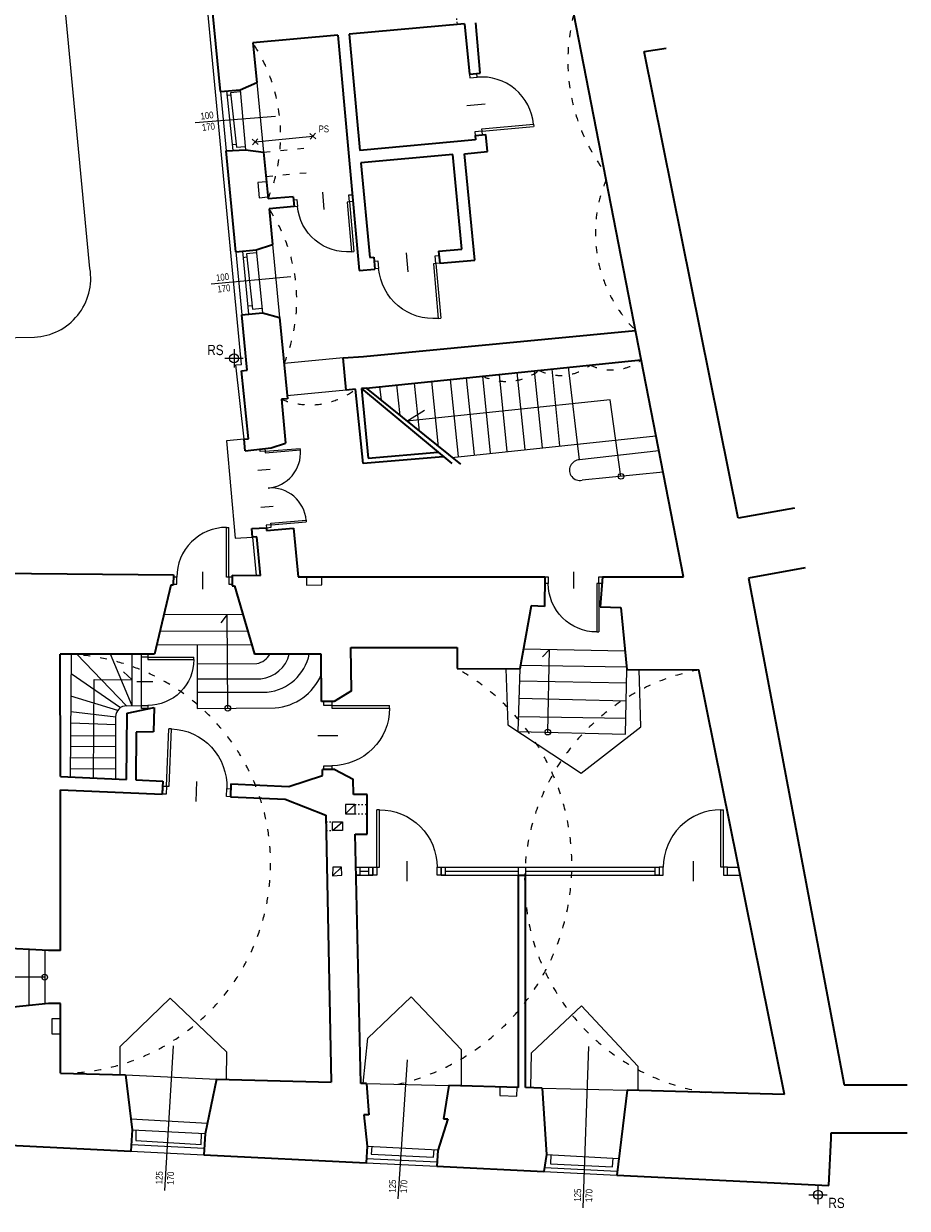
# Model space of a CAD drawing. Header units: centimetres. Extents: x -65222 to -44487, y -149615 to -110728.
# Tile 13 of 98: x -61988 to -60429, y -125167 to -123079. Entities that reach past the tile are written whole.
import ezdxf

# ---------------------------------------------------------------- set-up
doc = ezdxf.new("R2010")
doc.units = ezdxf.units.CM
doc.linetypes.add('ACAD_ISO03W100', pattern=[30, 12, -18])
for name, color, linetype, lineweight in [('arch C', 1, 'Continuous', 13), ('arch drzwi', 1, 'Continuous', 13), ('arch N', 1, 'ACAD_ISO03W100', 13), ('arch P', 7, 'Continuous', 35), ('opis', 31, 'Continuous', 0)]:
    doc.layers.add(name, color=color, linetype=linetype, lineweight=lineweight)
doc.styles.get("Standard").update_dxf_attribs({"font": 'ARIALN.TTF'})

# ---------------------------------------------------------------- blocks, each defined once
blk = doc.blocks.new('A$C5C5B553C')
at = {"layer": 'arch drzwi', "color": 0}
for p, q in [((0, 0), (0, -12)), ((6, 0), (0, 0)), ((6, -12), (6, 0)), ((51, 9), (51, -21)), ((96, 0), (96, -12)), ((102, 0), (96, 0)), ((102, -12), (102, 0)), ((0, -12), (6, -12)), ((6, -12), (6, -97.9)), ((6, -12), (10, -12)), ((10, -12), (10, -98)), ((96, -12), (102, -12)), ((10, -98), (6, -98))]:
    blk.add_line(p, q, dxfattribs=at)
blk.add_arc((10, -12), 86, 270, 0.0003, dxfattribs=at)
blk = doc.blocks.new('001')
at = {"layer": 'arch drzwi', "color": 0}
for p, q in [((-108, 13.5), (-108, 0)), ((-101.3, 13.5), (-108, 13.5)), ((-108, 0), (-101.3, 0)), ((-101.3, 0), (-101.3, 13.5)), ((-101.3, 0), (-101.2, -96.6)), ((-101.3, 0), (-96.8, 0)), ((-96.8, 0), (-96.7, -96.7)), ((-50.6, 23.7), (-50.6, -10.1)), ((50.6, 23.7), (50.6, -10.1)), ((96.8, 0), (96.7, -96.7)), ((101.3, 0), (96.8, 0)), ((101.3, 0), (101.2, -96.6)), ((101.3, 0), (101.3, 13.5)), ((101.3, 13.5), (108, 13.5)), ((108, 0), (101.3, 0)), ((108, 13.5), (108, 0)), ((-96.7, -96.7), (-101.2, -96.7)), ((96.7, -96.7), (101.2, -96.7))]:
    blk.add_line(p, q, dxfattribs=at)
for centre, start, end in [((-96.8, 0), 270.0291, 0.0294), ((96.8, 0), 179.9706, 269.9709)]:
    blk.add_arc(centre, 96.8, start, end, dxfattribs=at)

msp = doc.modelspace()

# ---------------------------------------------------------------- linework, layer by layer
at = {"layer": 'arch C'}
for p, q in [((-61603.2, -123680), (-61721.8, -122442.3)), ((-61870.8, -123510.3), (-61959, -122579.3)), ((-61576.6, -123182.4), (-61564.6, -123305.4)), ((-61640.7, -123198.5), (-61630.7, -123303.3)), ((-61629.9, -123197.6), (-61619, -123302.7)), ((-61629.1, -123205), (-61622.3, -123204.2)), ((-61605.5, -123199.2), (-61622.7, -123200.8)), ((-61622.7, -123200.8), (-61612.4, -123296.5)), ((-61605.8, -123195.5), (-61596.6, -123301.5)), ((-61685.1, -123252.9), (-61543.5, -123242)), ((-61472.5, -123281.9), (-61482.9, -123272.4)), ((-61482.5, -123282.4), (-61472.9, -123271.9)), ((-61620.1, -123292.1), (-61613, -123291.3)), ((-61574.2, -123291.9), (-61584.7, -123282.4)), ((-61584.2, -123292.4), (-61574.7, -123281.9)), ((-61579.5, -123287.1), (-61477.7, -123277.1)), ((-61612.4, -123296.5), (-61597.2, -123295.2)), ((-61559.5, -123357.7), (-61574.5, -123359.1)), ((-61574.5, -123359.1), (-61572.4, -123385.7)), ((-61572.4, -123385.7), (-61556.9, -123384.2)), ((-61613.6, -123481.1), (-61603, -123592)), ((-61601.9, -123479.9), (-61591, -123590.8)), ((-61577.6, -123477.5), (-61566.6, -123588.4)), ((-61548.8, -123468), (-61536.2, -123596.7)), ((-61600.8, -123491), (-61593.8, -123490.2)), ((-61577, -123482.8), (-61594.4, -123484.6)), ((-61594.4, -123484.6), (-61583.8, -123582.2)), ((-61656.7, -123537.8), (-61516.5, -123524.5)), ((-61592.4, -123576.4), (-61584.5, -123575.5)), ((-61583.8, -123582.2), (-61567.4, -123580.6)), ((-63044.5, -123650.4), (-61968.5, -123631.5)), ((-61632.7, -123668.8), (-61600.4, -123668.8)), ((-61616.5, -123652.6), (-61616.5, -123684.9)), ((-61424.2, -123667.8), (-61528.3, -123677.9)), ((-61616.5, -123672.2), (-61616.5, -123684.9)), ((-61613.4, -123680.3), (-61603.2, -123680)), ((-61598.5, -123811.6), (-61613.4, -123680.3)), ((-61072.6, -123826.5), (-61086.6, -123690.8)), ((-61041.8, -123823.3), (-61055.8, -123687.7)), ((-61007.3, -123847.8), (-61026.5, -123684.7)), ((-61255.8, -123824.6), (-61267.6, -123709.4)), ((-61220.7, -123842.2), (-61234.6, -123706)), ((-61192.6, -123839.2), (-61206.6, -123703.1)), ((-61164.2, -123836.2), (-61178.1, -123700.2)), ((-61134.7, -123833.1), (-61148.6, -123697.2)), ((-61103.4, -123829.8), (-61117.4, -123694)), ((-61419.1, -123725), (-61522.8, -123735.1)), ((-61356.8, -123742.8), (-61359.2, -123718.8)), ((-61323.9, -123769.4), (-61329.4, -123715.8)), ((-61289.4, -123797.4), (-61298.1, -123712.5)), ((-60953.6, -123742.1), (-61311.6, -123779.4)), ((-60934.3, -123876.9), (-60953.6, -123742.1)), ((-61311.6, -123779.4), (-61280.9, -123760.5)), ((-61598.5, -123811.6), (-61629.8, -123814.3)), ((-61629.8, -123814.3), (-61614.4, -123985.7)), ((-61232.5, -123843.4), (-60872.5, -123805.4)), ((-60867.4, -123831.9), (-61007.3, -123847.8)), ((-60860.1, -123869.5), (-61002.8, -123883.7)), ((-61614.4, -123985.7), (-61583.9, -123984)), ((-61583.9, -123984), (-61577.6, -124051.6)), ((-61489.1, -124054), (-61489.1, -124068.5)), ((-61462, -124068.2), (-61462, -124054)), ((-61489.1, -124068.5), (-61462, -124068.2)), ((-61740.3, -124120.7), (-61601, -124120)), ((-61628.6, -124120.2), (-61639.8, -124135.1)), ((-61627.7, -124285.6), (-61628.6, -124120.2)), ((-61747.3, -124150.1), (-61592.6, -124149.3)), ((-61905.2, -124407), (-61903.5, -124190.3)), ((-61806.1, -124281.5), (-61894.1, -124190.3)), ((-61796, -124281.3), (-61834.4, -124190.3)), ((-61796, -124281.3), (-61796, -124190.3)), ((-61779.7, -124281), (-61779.7, -124190.3)), ((-61753, -124174.1), (-61585.5, -124173.6)), ((-61681.6, -124173.9), (-61681.7, -124286)), ((-61106.4, -124180.9), (-60927.3, -124184.5)), ((-61060.5, -124181.9), (-61072.6, -124194.8)), ((-61063.4, -124327.8), (-61060.5, -124181.9)), ((-61681.6, -124207.2), (-61576.2, -124206.9)), ((-61111.5, -124209.5), (-60924.6, -124212.9)), ((-61903.8, -124224.2), (-61816.6, -124284.6)), ((-61796, -124235.8), (-61811.3, -124221.3)), ((-61681.6, -124233.6), (-61569.2, -124233.8)), ((-61137.5, -124216.3), (-61133.5, -124314.8)), ((-61112.7, -124216.4), (-61115.9, -124326.5)), ((-60926, -124331.2), (-60924.1, -124217.4)), ((-60899.1, -124318.2), (-60902.4, -124217.6)), ((-61864.5, -124408.7), (-61863.4, -124235.3)), ((-61863.4, -124235.3), (-61796, -124235.8)), ((-61113.3, -124237.5), (-60924.5, -124240.7)), ((-61821.7, -124289.5), (-61904.1, -124264.7)), ((-61681.7, -124257.3), (-61558, -124257.3)), ((-61114.2, -124268), (-60925.1, -124272.6)), ((-61904.3, -124291.4), (-61825.3, -124300.7)), ((-61806.1, -124281.5), (-61779.7, -124281)), ((-61681.7, -124286), (-61544.2, -124284.9)), ((-61825.3, -124314.8), (-61904.5, -124312)), ((-61825.2, -124410.4), (-61825.3, -124300.8)), ((-61133.5, -124314.8), (-61004.6, -124400.4)), ((-61115.1, -124300.1), (-60925.6, -124303.3)), ((-61825.3, -124335.2), (-61904.6, -124334.6)), ((-61115.9, -124326.5), (-60926, -124331.2)), ((-61004.6, -124400.4), (-60899.1, -124318.2)), ((-61825.3, -124353.9), (-61904.8, -124353.3)), ((-61825.2, -124373.7), (-61904.9, -124373.1)), ((-61825.2, -124393.4), (-61905.1, -124392.8)), ((-61403.6, -124455.6), (-61420.1, -124455.6)), ((-61420.1, -124455.6), (-61420.1, -124471.9)), ((-61403.6, -124455.6), (-61420.1, -124471.9)), ((-61403.6, -124455.6), (-61403.6, -124471.9)), ((-61420.1, -124471.9), (-61403.6, -124471.9)), ((-61443.2, -124486), (-61425.4, -124486)), ((-61443.2, -124501.3), (-61443.2, -124486)), ((-61443.2, -124501.3), (-61425.4, -124486)), ((-61425.4, -124501.3), (-61443.2, -124501.3)), ((-61425.4, -124486), (-61425.4, -124501.3)), ((-61442.5, -124565.7), (-61442.9, -124580.9)), ((-61442.9, -124580.9), (-61427, -124566.1)), ((-61427, -124566.1), (-61442.5, -124565.7)), ((-61426.6, -124580.2), (-61427, -124566.1)), ((-61401.9, -124566), (-61371.7, -124566)), ((-61251.4, -124566), (-60866.7, -124566)), ((-60746.4, -124566), (-60726.5, -124566)), ((-61442.9, -124580.9), (-61426.6, -124580.2)), ((-61401.6, -124580.2), (-61371.7, -124580.2)), ((-61394.5, -124573.1), (-61378.8, -124573.1)), ((-61251.4, -124580.2), (-60866.7, -124580.2)), ((-61244.3, -124573.1), (-61114.7, -124573.1)), ((-61102.7, -124573.1), (-60873.8, -124573.1)), ((-60746.4, -124580.2), (-60724.1, -124580.2)), ((-61978.4, -124711), (-61978.4, -124809.9)), ((-61950.5, -124712.5), (-61950.5, -124807)), ((-61950.5, -124759.8), (-62034.4, -124759.8)), ((-61817.2, -124882.1), (-61729.2, -124796.7)), ((-61729.2, -124796.7), (-61629.8, -124891.6)), ((-61380.5, -124867.2), (-61304.3, -124794.6)), ((-61304.3, -124794.6), (-61216.2, -124887.2)), ((-61092.2, -124893.1), (-61003.9, -124810.4)), ((-61003.9, -124810.4), (-60904.5, -124916.5)), ((-61922.5, -124833.4), (-61938, -124833.4)), ((-61938, -124833.4), (-61938, -124859.8)), ((-61938, -124859.8), (-61922.5, -124859.8)), ((-61724.1, -124881.1), (-61739.3, -125136)), ((-61388.7, -124947.1), (-61380.5, -124867.2)), ((-61817.2, -124932), (-61817.2, -124882.1)), ((-61629.8, -124891.6), (-61630.2, -124940.2)), ((-61216.2, -124887.2), (-61215.9, -124951.6)), ((-61093.2, -124954.8), (-61092.2, -124893.1)), ((-60991.5, -124882.3), (-61001.5, -125166.7)), ((-61311.3, -124905.6), (-61327.9, -125150.7)), ((-60904.5, -124916.5), (-60904.5, -124959.7)), ((-61808, -124932.2), (-61647.6, -124939.8)), ((-61383.1, -124947.3), (-61237.6, -124951)), ((-61147.6, -124953.4), (-61148, -124968.6)), ((-61117.9, -124969.3), (-61117.5, -124954.2)), ((-61073.1, -124955.3), (-60923.1, -124959.2)), ((-61148, -124968.6), (-61117.9, -124969.3)), ((-61798.8, -125009.6), (-61663.6, -125017.1)), ((-61796.4, -125029.1), (-61667.4, -125035.4)), ((-61790, -125029.4), (-61790, -125047.5)), ((-61790, -125047.5), (-61674.8, -125054.5)), ((-61674.8, -125054.5), (-61673.9, -125035.1)), ((-61798.3, -125066.7), (-61670.1, -125073)), ((-61797.7, -125054.5), (-61669.3, -125061.1)), ((-61381.8, -125057.9), (-61257.4, -125064)), ((-61373.6, -125058.3), (-61374.6, -125072)), ((-61264.6, -125077), (-61263.9, -125063.7)), ((-61383.3, -125087), (-61258.8, -125093.1)), ((-61382.9, -125079.3), (-61258.4, -125085.4)), ((-61374.6, -125072), (-61264.6, -125077)), ((-61065.4, -125072.4), (-60938.1, -125079.6)), ((-61058, -125072.8), (-61058.4, -125088.8)), ((-61058.4, -125088.8), (-60949.2, -125094.4)), ((-60949.2, -125094.4), (-60948.3, -125079.1)), ((-61070.3, -125102.4), (-60941.7, -125108.7)), ((-61069.1, -125095.2), (-60940.8, -125101.5)), ((-60586.9, -125127.4), (-60586.9, -125159.7)), ((-60603.1, -125143.5), (-60570.8, -125143.5)), ((-60586.9, -125147), (-60586.9, -125159.7))]:
    msp.add_line(p, q, dxfattribs=at)
for points in [[(-61401.6, -124566), (-61394.5, -124566), (-61394.5, -124580.2), (-61401.6, -124580.2)], [(-61378.8, -124566), (-61371.7, -124566), (-61371.7, -124580.2), (-61378.8, -124580.2)], [(-61251.4, -124566), (-61244.3, -124566), (-61244.3, -124580.2), (-61251.4, -124580.2)], [(-61114.7, -124566), (-61102.7, -124566), (-61102.7, -124580.2), (-61114.7, -124580.2)], [(-60873.8, -124566), (-60866.7, -124566), (-60866.7, -124580.2), (-60873.8, -124580.2)]]:
    msp.add_lwpolyline(points, close=True, dxfattribs=at)
for centre, radius in [((-61616.5, -123668.8), 7.94), ((-60934.3, -123876.9), 5), ((-61627.7, -124285.6), 5), ((-61063.4, -124327.8), 5), ((-61950.5, -124759.8), 5), ((-60586.9, -125143.5), 7.94)]:
    msp.add_circle(centre, radius, dxfattribs=at)
for centre, radius, start, end in [((-61973.2, -123527.7), 103.9, 272.603, 9.6783), ((-61006.8, -123866), 18.2, 91.698, 282.5859), ((-61583.3, -124173.1), 34.6, 281.8634, 330.1471), ((-61575.8, -124175.6), 58.6, 276.5279, 345.4354), ((-61566.4, -124173.6), 84.2, 275.7133, 348.5484), ((-61550.6, -124189.9), 95.2, 273.846, 337.4024), ((-61806.1, -124300.7), 19.3, 90, 180.1943)]:
    msp.add_arc(centre, radius, start, end, dxfattribs=at)
at = {"layer": 'arch N', "linetype": 'ACAD_ISO03W100', "ltscale": 0.2}
for p, q in [((-61224.5, -123069.6), (-61223.4, -123080.2)), ((-61403.6, -124455.6), (-61381.9, -124455.6)), ((-61403.6, -124471.9), (-61381.9, -124471.9)), ((-61454.4, -124486), (-61443.2, -124486)), ((-61454.1, -124501.3), (-61443.2, -124501.3))]:
    msp.add_line(p, q, dxfattribs=at)
at = {"layer": 'arch N', "linetype": 'ACAD_ISO03W100'}
for p, q in [((-61564.6, -123305.4), (-61493.8, -123298.4)), ((-61560.4, -123348.5), (-61489.6, -123341.6))]:
    msp.add_line(p, q, dxfattribs=at)
for centre, radius, start, end in [((-60702.6, -123144.5), 325.4, 165.2246, 216.7991), ((-61828.6, -123275.3), 294.2, 337.5802, 33.5491), ((-60736.4, -123448.2), 243, 157.1729, 224.8508), ((-61796, -123566.4), 290, 337.3846, 33.7447), ((-61136.8, -123612.8), 96.8, 244.6962, 307.0228), ((-61040.6, -123615), 84, 243.159, 308.5601), ((-60950.7, -123604.4), 85, 243.8538, 307.8652), ((-61482.9, -123620.1), 130.8, 247.4994, 308.0037), ((-61921.5, -124559.7), 369.4, 269.8563, 90.2478), ((-61417.9, -124562), 397, 283.0849, 60.6621), ((-60726.1, -124589.4), 378, 100.8281, 261.1285)]:
    msp.add_arc(centre, radius, start, end, dxfattribs=at)
at = {"layer": 'arch P'}
for p, q in [((-61640.7, -123198.5), (-61657.9, -123019.8)), ((-60824.1, -124054), (-61017.3, -123061.5)), ((-61210, -123079), (-61413.7, -123097.4)), ((-61210, -123079.1), (-61201.6, -123168.2)), ((-61182.3, -123166.4), (-61190.4, -123077.3)), ((-61433.5, -123099.2), (-61583.4, -123112.7)), ((-61433.5, -123099.2), (-61395.9, -123513.8)), ((-61413.7, -123097.4), (-61394.8, -123302.5)), ((-61583.4, -123112.7), (-61576.6, -123182.4)), ((-60893.6, -123128.2), (-60854.5, -123122.1)), ((-60727.5, -123950.7), (-60893.6, -123128.2)), ((-61201.6, -123168.2), (-61182.3, -123166.4)), ((-61605.8, -123195.5), (-61576.6, -123182.4)), ((-61640.7, -123198.5), (-61605.8, -123195.5)), ((-61190.7, -123283.7), (-61394.8, -123302.5)), ((-61191.4, -123276.2), (-61172.6, -123274.5)), ((-61191.4, -123276.2), (-61190.7, -123283.7)), ((-61169.9, -123304.4), (-61172.6, -123274.5)), ((-61630.7, -123303.3), (-61596.6, -123301.5)), ((-61613.6, -123481.1), (-61630.7, -123303.3)), ((-61596.6, -123301.5), (-61564.6, -123305.4)), ((-61564.6, -123305.4), (-61556.6, -123387.6)), ((-61230.9, -123309.5), (-61392.7, -123324.4)), ((-61214.7, -123476.4), (-61230.9, -123309.5)), ((-61210.1, -123308.3), (-61169.9, -123304.4)), ((-61192, -123495.6), (-61210.1, -123308.3)), ((-61392.7, -123324.4), (-61377.3, -123491.4)), ((-61512.3, -123384), (-61556.6, -123387.6)), ((-61512.3, -123384), (-61510.8, -123401.5)), ((-61510.8, -123401.5), (-61554.9, -123405.4)), ((-61554.9, -123405.4), (-61548.8, -123468)), ((-61613.6, -123481.1), (-61577.6, -123477.5)), ((-61577.6, -123477.5), (-61548.8, -123468)), ((-61255.8, -123480.2), (-61214.7, -123476.4)), ((-61255.8, -123480.2), (-61253.9, -123501.1)), ((-61377.3, -123491.4), (-61370.2, -123490.7)), ((-61370.2, -123490.7), (-61368.3, -123511.4)), ((-61253.9, -123501.1), (-61192, -123495.6)), ((-61395.9, -123513.8), (-61368.3, -123511.4)), ((-61603, -123592), (-61566.6, -123588.4)), ((-61593.6, -123689.5), (-61603, -123592)), ((-61566.6, -123588.4), (-61536.2, -123596.7)), ((-61536.2, -123596.7), (-61522.3, -123740)), ((-61388.3, -123665.7), (-60908.7, -123619.6)), ((-61424.2, -123667.8), (-61388.3, -123665.7)), ((-61419.1, -123725), (-61424.2, -123667.8)), ((-61603.3, -123690.7), (-61593.6, -123689.5)), ((-61591.1, -123811), (-61603.3, -123690.7)), ((-61383.4, -123721.3), (-60898.6, -123671.5)), ((-61402.4, -123723.2), (-61419.1, -123725)), ((-61388.9, -123854.1), (-61402.4, -123723.2)), ((-61383.4, -123721.3), (-61392.1, -123722.2)), ((-61392.1, -123722.2), (-61232.8, -123854.5)), ((-61392.1, -123722.2), (-61380.1, -123844.6)), ((-61383.4, -123721.3), (-61217.4, -123855.6)), ((-61522.3, -123740), (-61533, -123741)), ((-61533, -123741), (-61525.7, -123818.6)), ((-61598.5, -123811.6), (-61591.1, -123811)), ((-61596.7, -123832), (-61598.5, -123811.6)), ((-61596.7, -123832), (-61551.3, -123826.7)), ((-61551.3, -123826.7), (-61525.7, -123818.6)), ((-61380.1, -123844.6), (-61257, -123834.5)), ((-61247.6, -123842.3), (-61388.9, -123854.1)), ((-60628.4, -123933.3), (-60727.5, -123950.7)), ((-61585.2, -123969.1), (-61559.5, -123967.4)), ((-61583.9, -123984), (-61585.2, -123969.1)), ((-61576.5, -123983.4), (-61583.9, -123984)), ((-61569.9, -124051.7), (-61576.5, -123983.4)), ((-61559.5, -123967.4), (-61559.5, -123972.5)), ((-61559.5, -123972.5), (-61511.6, -123968)), ((-61511.6, -123968), (-61503.5, -124054)), ((-62287.6, -124045.7), (-61723.6, -124050.4)), ((-60609.4, -124038.3), (-60709.5, -124056.3)), ((-61723.6, -124050.4), (-61723.7, -124068.7)), ((-61619.7, -124051.3), (-61569.9, -124051.7)), ((-61619.7, -124051.3), (-61619.7, -124070.1)), ((-61503.5, -124054), (-61068.3, -124054)), ((-61068.3, -124054), (-61069, -124106.4)), ((-60967.1, -124054), (-60971.1, -124107)), ((-60967.1, -124054), (-60824.1, -124054)), ((-60709.5, -124056.3), (-60540.7, -124949.5)), ((-61727.8, -124068.7), (-61756.9, -124190.3)), ((-61723.7, -124068.7), (-61727.8, -124068.7)), ((-61619.7, -124070.1), (-61615.5, -124069.9)), ((-61615.5, -124069.9), (-61580.7, -124190.3)), ((-61092.8, -124105), (-61112.7, -124216.4)), ((-61069, -124106.4), (-61092.8, -124105)), ((-60971.1, -124107), (-60934.7, -124108.3)), ((-60934.7, -124108.3), (-60924.1, -124217.4)), ((-61922.9, -124406.2), (-61923.1, -124190.3)), ((-61756.9, -124190.3), (-61923.1, -124190.3)), ((-61463.2, -124190.3), (-61580.7, -124190.3)), ((-61462.2, -124273.6), (-61463.2, -124190.3)), ((-61409.3, -124255.1), (-61410.8, -124178.4)), ((-61410.8, -124178.4), (-61223.4, -124178.4)), ((-61223.4, -124178.4), (-61223.4, -124215.8)), ((-61223.4, -124215.8), (-61112.7, -124216.4)), ((-60924.1, -124217.4), (-60797.1, -124218.1)), ((-60645.7, -124966.4), (-60797.1, -124218.1)), ((-61440.1, -124273.6), (-61462.2, -124273.6)), ((-61409.3, -124255.1), (-61440.1, -124273.6)), ((-61806.1, -124411.3), (-61804.9, -124294.3)), ((-61804.9, -124294.3), (-61757.7, -124284.6)), ((-61757.7, -124284.6), (-61758.9, -124327.1)), ((-61788.9, -124327.9), (-61789.5, -124412)), ((-61758.9, -124327.1), (-61788.9, -124327.9)), ((-61460.6, -124404.1), (-61460.7, -124394)), ((-61438.8, -124394), (-61460.7, -124394)), ((-61438.8, -124394), (-61406.3, -124410.8)), ((-61922.9, -124406.2), (-61806.1, -124411.3)), ((-61789.5, -124412), (-61742.2, -124414)), ((-61742.2, -124414), (-61743.1, -124437)), ((-61622, -124419.2), (-61622.9, -124441.8)), ((-61622, -124419.2), (-61519.7, -124423.6)), ((-61519.7, -124423.6), (-61460.6, -124404.1)), ((-61405.8, -124438), (-61406.3, -124410.8)), ((-61922.6, -124712.9), (-61922.9, -124429.7)), ((-61922.9, -124429.7), (-61743.1, -124437)), ((-61622.9, -124441.8), (-61526.6, -124445.8)), ((-61381.9, -124438), (-61405.8, -124438)), ((-61381.9, -124508), (-61381.9, -124438)), ((-61526.6, -124445.8), (-61454.7, -124474)), ((-61454.7, -124474), (-61445.2, -124945)), ((-61393, -124947), (-61403.2, -124507.8)), ((-61403.2, -124507.8), (-61381.9, -124508)), ((-61114.7, -124954.4), (-61114.7, -124580.2)), ((-61114.7, -124580.2), (-61102.7, -124580.2)), ((-61102.7, -124954.4), (-61102.7, -124580.2)), ((-61944, -124712.9), (-62034.1, -124707.9)), ((-61922.6, -124712.9), (-61944, -124712.9)), ((-61944, -124806.3), (-62034.6, -124815.8)), ((-61922.5, -124806.3), (-61944, -124806.3)), ((-61922.4, -124929.1), (-61922.5, -124806.3)), ((-61922.4, -124929.1), (-61808, -124932.2)), ((-61808, -124932.2), (-61796.4, -125029.1)), ((-61647.6, -124939.8), (-61667.5, -125035.8)), ((-61647.6, -124939.8), (-61445.2, -124945)), ((-61383.1, -124947.3), (-61393, -124947)), ((-61383.1, -124947.3), (-61379, -125002.5)), ((-61237.6, -124951), (-61247.5, -125009.8)), ((-61114.7, -124954.2), (-61237.6, -124951)), ((-61073.1, -124955.3), (-61102.7, -124954.5)), ((-61073.1, -124955.3), (-61065.4, -125072.4)), ((-60923.1, -124959.2), (-60941.7, -125108.7)), ((-60645.7, -124966.4), (-60923.1, -124959.2)), ((-60540.7, -124949.5), (-60429.3, -124949.5)), ((-61379, -125002.5), (-61387.6, -125002.3)), ((-61387.6, -125002.3), (-61381.8, -125057.9)), ((-61239.4, -125009.6), (-61257.5, -125065.5)), ((-61247.5, -125009.8), (-61239.4, -125009.6)), ((-62265.5, -125043.8), (-61798.3, -125066.7)), ((-61796.4, -125029.1), (-61798.3, -125066.7)), ((-61667.5, -125035.8), (-61670.1, -125073)), ((-60567.5, -125127), (-60563.3, -125043.7)), ((-60563.3, -125043.7), (-60563.3, -125034)), ((-60563.3, -125034), (-60429.3, -125034)), ((-61381.8, -125057.9), (-61383.3, -125087)), ((-61257.5, -125065.5), (-61258.8, -125093.1)), ((-61670.1, -125073), (-61383.3, -125087)), ((-61065.4, -125072.4), (-61070.3, -125102.4)), ((-61258.8, -125093.1), (-61070.3, -125102.4)), ((-60941.7, -125108.7), (-60567.5, -125127))]:
    msp.add_line(p, q, dxfattribs=at)

# ---------------------------------------------------------------- block references
at = {"layer": 'arch drzwi', "linetype": 'Continuous'}
for name, p, xscale, yscale, zscale, rotation in [('A$C5C5B553C', (-61191.4, -123276.2), 1.064120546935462, 1.064120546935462, 1.064120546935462, 95.1680341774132), ('A$C5C5B553C', (-61408, -123380.4), -1.020360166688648, 1.020360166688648, 1.020360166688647, 4.940684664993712), ('A$C5C5B553C', (-61255.1, -123487.6), -1.126196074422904, 1.126196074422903, 1.126196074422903, 5.122901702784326), ('001', (-61556.5, -123897.5), 0.643100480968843, 0.643100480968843, 0.643100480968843, 94.66117366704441), ('A$C5C5B553C', (-61619.7, -124066.8), 1.018792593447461, 1.018792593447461, 1.018792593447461, 180), ('A$C5C5B553C', (-60967.1, -124054), -0.9925158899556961, 0.9925158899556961, 0.9925158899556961, 359.9999999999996), ('A$C5C5B553C', (-61779.7, -124190.3), -0.9419435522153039, 0.9419435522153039, 0.9419435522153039, 89.99999999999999), ('A$C5C5B553C', (-61458.2, -124273.6), -1.181223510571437, 1.181223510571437, 1.181223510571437, 89.99999999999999), ('A$C5C5B553C', (-61743.1, -124437), -1.179338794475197, 1.179338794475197, 1.179338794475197, 177.6779783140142), ('A$C5C5B553C', (-61371.7, -124580.2), -1.179338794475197, 1.179338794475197, 1.179338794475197, 180), ('A$C5C5B553C', (-60746.4, -124580.2), 1.179338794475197, 1.179338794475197, 1.179338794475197, 180)]:
    msp.add_blockref(name, p, dxfattribs=dict(at, xscale=xscale, yscale=yscale, zscale=zscale, rotation=rotation))

# ---------------------------------------------------------------- texts
at = {"layer": 'opis', "char_height": 12, "attachment_point": 5}
for s, insert, rotation in [('100\\P170', (-61663, -123250.8), 6.9733), ('100\\P170', (-61635.7, -123535.8), 6.9733), ('125\\P170', (-61738.5, -125113.8), 87.9915), ('125\\P170', (-61327.1, -125128.5), 87.9915), ('125\\P170', (-61000.7, -125144.4), 87.9915)]:
    msp.add_mtext_dynamic_manual_height_columns(s, width=71.788, gutter_width=12.5, heights=[0], dxfattribs=dict(at, insert=insert, rotation=rotation))
at = {"layer": 'opis', "attachment_point": 5}
for s, insert, char_height in [('PS', (-61458.3, -123264.5), 12), ('RS', (-61649.4, -123654.3), 18), ('RS', (-60554.1, -125157.9), 18)]:
    msp.add_mtext_dynamic_manual_height_columns(s, width=71.788, gutter_width=12.5, heights=[0], dxfattribs=dict(at, insert=insert, char_height=char_height))

doc.saveas('drawing.dxf')
